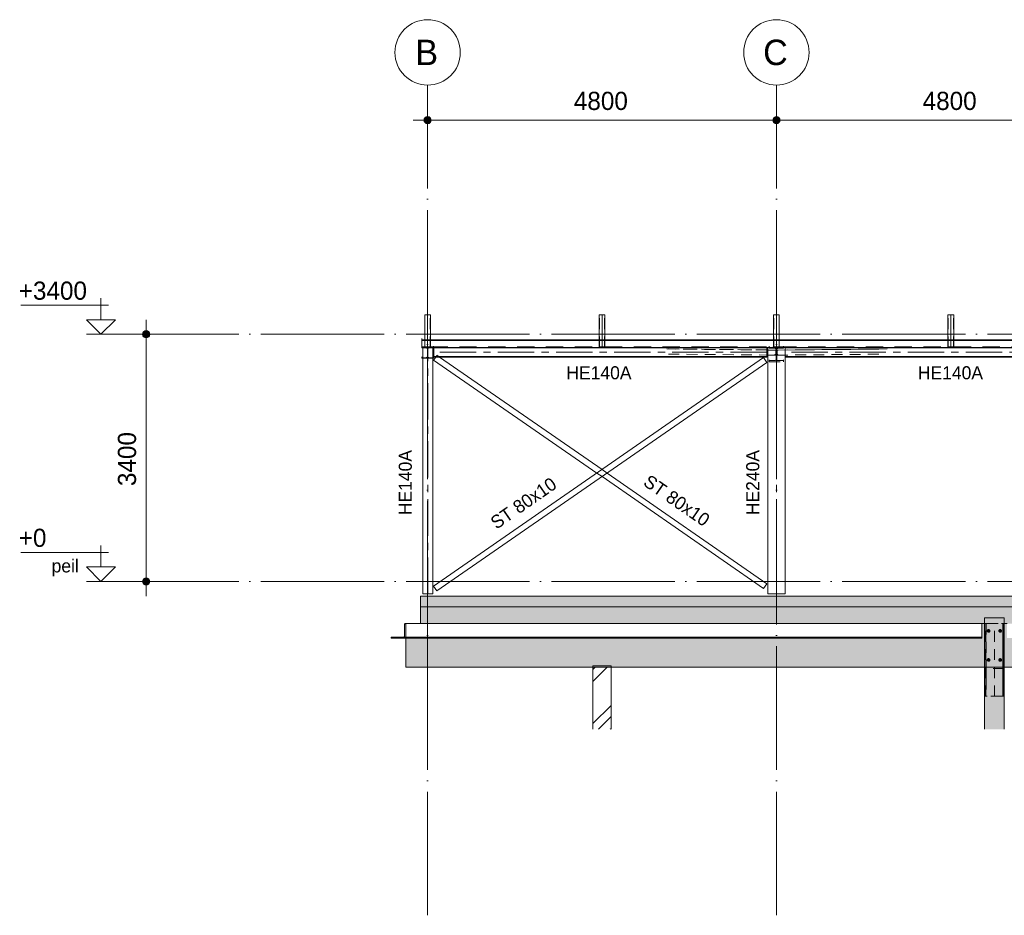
# Model space of a CAD drawing. Header units: millimetres. Extents: x -1359 to 538036, y -4592 to 9900.
# Tile 32 of 43: x 401458 to 415008, y -4592 to 7728. Entities that reach past the tile are written whole.
import ezdxf

# ---------------------------------------------------------------- set-up
doc = ezdxf.new("R2010")
doc.units = ezdxf.units.MM
for name, pattern in [('Overhead', [396.875, 238.125, -158.75]), ('WSP_hartlijn', [800, 500, -100, 100, -100]), ('WSP_hhidden', [250, 150, -100]), ('WSP_stramienlijn', [2000, 1700, -150, 0, -150])]:
    doc.linetypes.add(name, pattern=pattern)
for name, color, linetype, lineweight in [('00_algemeen - 0_18mm', 1, 'Continuous', 13), ('00_algemeen - hartlijn', 7, 'WSP_hartlijn', 13), ('00_algemeen - hhidden - 0_13mm', 7, 'WSP_hhidden', 13), ('00_algemeen - overhead', 7, 'Overhead', 13), ('00_maatvoering', 8, 'Continuous', 13), ('00_maatvoering-100', 8, 'Continuous', 13), ('07_stramien', 4, 'Continuous', 13), ('07_stramien - levels', 7, 'Continuous', 13), ('16_funderingsconstructies', 2, 'Continuous', 18), ('17_paalfunderingen - beton', 2, 'Continuous', 18), ('17_paalfunderingen - prefab', 2, 'Continuous', 18), ('23_vloeren', 2, 'Continuous', 18), ('28_hoofddraagconstructies - kolommen en liggers', 1, 'Continuous', 13), ('28_hoofddraagconstructies - kolommen en liggers - staal', 1, 'Continuous', 13), ('28_hoofddraagconstructies - tags', 7, 'Continuous', 18)]:
    doc.layers.add(name, color=color, linetype=linetype, lineweight=lineweight)
doc.layers.add('16_funderingsconstructies - voeten en balken', color=2, linetype='Continuous')
doc.styles.add('Revittext', font='txt', dxfattribs={"height": 250})
doc.styles.add('Revittext_1', font='txt', dxfattribs={"height": 180})
doc.styles.add('Revittext_2', font='txt', dxfattribs={"height": 350})
doc.dimstyles.new('WSP_25_-_transparant', dxfattribs={"dimscale": 304.8, "dimtxt": 252.223969, "dimasz": 1.312336, "dimexe": 0.656168, "dimexo": 0.0625, "dimgap": 0.213255, "dimtad": 1, "dimdec": 0, "dimzin": 0, "dimdsep": 46, "dimtxsty": 'Revittext', "dimblk1": 'DOTSMALL', "dimblk2": 'DOTSMALL', "dimsah": 1, "dimcen": 0.09, "dimdle": 0.656168, "dimazin": 0, "dimtfac": 1, "dimtdec": 4, "dimtix": 1, "dimtmove": 0, "dimatfit": 3, "dimfxl": 0.656168, "dimfxlon": 1, "dimtvp": 1, "dimtolj": 1, "dimtzin": 0, "dimarcsym": 2})

# ---------------------------------------------------------------- blocks, each defined once
blk = doc.blocks.new('28_WSP_SC_staal - HE v21-0 - HE240A - S235-1328598-as 7_')
at = {"layer": '00_algemeen - hartlijn'}
blk.add_line((14600, -170), (14600, 3220), dxfattribs=at)
blk = doc.blocks.new('28_WSP_SF_staal - HE v21-0 - HE140A-1335189-as 7_')
at = {"layer": '00_algemeen - hartlijn'}
blk.add_line((19307, 3154), (14720, 3154), dxfattribs=at)
at = {"layer": '28_hoofddraagconstructies - kolommen en liggers - staal'}
for p, q in [((19307, 3220), (14720, 3220)), ((19307, 3212), (14720, 3212)), ((19307, 3220), (19307, 3212)), ((19307, 3212), (19307, 3200)), ((19307, 3200), (19307, 3108)), ((19307, 3096), (14720, 3096)), ((19307, 3087), (14720, 3087)), ((19307, 3108), (19307, 3096)), ((19307, 3096), (19307, 3087))]:
    blk.add_line(p, q, dxfattribs=at)
blk = doc.blocks.new('28_WSP_SF_staal - HE v21-0 - HE140A-1329081-as 7_')
at = {"layer": '00_algemeen - hartlijn'}
blk.add_line((14467, 3154), (9885, 3154), dxfattribs=at)
at = {"layer": '28_hoofddraagconstructies - kolommen en liggers - staal'}
for p, q in [((9885, 3212), (9885, 3220)), ((14467, 3220), (9885, 3220)), ((9885, 3200), (9885, 3212)), ((14467, 3212), (9885, 3212)), ((9885, 3108), (9885, 3200)), ((14467, 3220), (14467, 3212)), ((14467, 3212), (14467, 3200)), ((14467, 3200), (14467, 3108)), ((9885, 3096), (9885, 3108)), ((9885, 3087), (9885, 3096)), ((14467, 3096), (9885, 3096)), ((14467, 3087), (9885, 3087)), ((14467, 3108), (14467, 3096)), ((14467, 3096), (14467, 3087))]:
    blk.add_line(p, q, dxfattribs=at)
blk = doc.blocks.new('28_WSP_SC_staal - HE v21-0 - HE140A - S235-1323463-as 7_')
at = {"layer": '00_algemeen - hartlijn'}
blk.add_line((26600, -170), (26600, 3220), dxfattribs=at)
at = {"layer": '28_hoofddraagconstructies - kolommen en liggers - staal'}
for p, q in [((26530, 3220), (26670, 3220)), ((26530, -170), (26530, 3220)), ((26670, 3220), (26670, -170)), ((26670, -170), (26530, -170))]:
    blk.add_line(p, q, dxfattribs=at)
blk = doc.blocks.new('28_WSP_SF_staal - STRIP v18-0 - RECT 80x10-1328602-as 7_')
at = {"layer": '28_hoofddraagconstructies - kolommen en liggers - staal'}
for p, q in [((14424, 3079), (9883, -64)), ((14470, 3013), (9929, -130)), ((14424, 3079), (14470, 3013)), ((9929, -130), (9883, -64))]:
    blk.add_line(p, q, dxfattribs=at)
blk = doc.blocks.new('28_WSP_SC_staal - RHS v18-0 - SHSC 80x80x4 - S275-V108-as 7_')
at = {"layer": '00_algemeen - hartlijn'}
blk.add_line((9800, 3220), (9800, 3670), dxfattribs=at)
at = {"layer": '00_algemeen - hhidden - 0_13mm'}
for p, q in [((9764, 3220), (9764, 3670)), ((9836, 3220), (9836, 3670))]:
    blk.add_line(p, q, dxfattribs=at)
at = {"layer": '28_hoofddraagconstructies - kolommen en liggers - staal'}
for p, q in [((9760, 3670), (9760, 3220)), ((9760, 3670), (9768, 3670)), ((9768, 3670), (9832, 3670)), ((9832, 3670), (9840, 3670)), ((9840, 3220), (9840, 3670))]:
    blk.add_line(p, q, dxfattribs=at)
blk = doc.blocks.new('17_WSP_FD_beton - fundatiepaal v21-1 - ø273_285 _stalen buis_ met kopmoment-1364903-as 7_')
at = {"layer": '16_funderingsconstructies', "linetype": 'WSP_hhidden', "lineweight": 13}
blk.add_hatch(color=256, dxfattribs=at).paths.add_polyline_path([(17593, -2034), (17736, -2034), (17736, -500), (17463, -500), (17464, -2034), (17565, -2034)])
at = {"layer": '17_paalfunderingen - beton'}
for p, q in [((17463, -500), (17463, -2034)), ((17736, -500), (17463, -500)), ((17736, -2034), (17736, -500))]:
    blk.add_line(p, q, dxfattribs=at)
blk = doc.blocks.new('28_WSP_SF_staal - HFL v21-0 - Lequ 200x200x16 - S235-1357833-as 7_')
at = {"layer": '00_algemeen - hhidden - 0_13mm'}
blk.add_line((17425, -764), (9300, -764), dxfattribs=at)
blk = doc.blocks.new('17_WSP_FD_prefab - fundatiepaal v18-0 - 250x250-V107-as 7_')
at = {"layer": '16_funderingsconstructies', "lineweight": 13}
h = blk.add_hatch(dxfattribs=at)
h.set_pattern_fill('FP_1', color=50, style=0, pattern_type=2)
h.set_pattern_definition([(45, (9142.7, 0), (-449.01, 449.01), []), (45, (9301.45, 0), (0, 898.03), []), (45, (8983.95, 0), (0, 898.03), [])])
h.paths.add_polyline_path([(12325, -2034), (12325, -1180), (12075, -1180), (12075, -2034)])
at = {"layer": '16_funderingsconstructies', "color": 135, "lineweight": 13}
for p, q in [((12075, -1180), (12075, -1160)), ((12325, -1160), (12075, -1160)), ((12325, -1160), (12325, -1180))]:
    blk.add_line(p, q, dxfattribs=at)
at = {"layer": '17_paalfunderingen - prefab', "color": 55}
for p, q in [((12075, -2034), (12075, -1180)), ((12325, -1180), (12325, -2034))]:
    blk.add_line(p, q, dxfattribs=at)
blk = doc.blocks.new('28_WSP_SF_staal - STRIP v18-0 - RECT 80x10-1328601-as 7_')
at = {"layer": '28_hoofddraagconstructies - kolommen en liggers', "linetype": 'WSP_hhidden'}
for p, q in [((9912, 3087), (9920, 3099)), ((9929, 3111), (9929, 3111)), ((9929, 3111), (9964, 3087)), ((9964, 3087), (9947, 3098)), ((12200, 1442), (12130, 1491)), ((12200, 1540), (12270, 1491)), ((12270, 1491), (12200, 1540)), ((14424, -97), (14424, -97)), ((14470, -31), (14469, -31))]:
    blk.add_line(p, q, dxfattribs=at)
at = {"layer": '28_hoofddraagconstructies - kolommen en liggers - staal'}
for p, q in [((9883, 3046), (9912, 3087)), ((12130, 1491), (9883, 3046)), ((9920, 3099), (9929, 3111)), ((9947, 3098), (9929, 3111)), ((9964, 3087), (12200, 1540)), ((12200, 1540), (9964, 3087)), ((12270, 1491), (14470, -31)), ((14469, -31), (12270, 1491)), ((14424, -97), (12200, 1442)), ((14469, -31), (14424, -97)), ((14424, -97), (14470, -31)), ((14424, -97), (14424, -97)), ((14470, -31), (14469, -31))]:
    blk.add_line(p, q, dxfattribs=at)
blk = doc.blocks.new('28_WSP_SF_staal - HFL v21-0 - Lequ 70x70x7-1325707-as 7_')
at = {"layer": '28_hoofddraagconstructies - kolommen en liggers', "linetype": 'WSP_hhidden'}
for p, q in [((14467, 3185), (13092, 3198)), ((13110, 3198), (14467, 3185)), ((13113, 3128), (14467, 3115)), ((14592, 3183), (14480, 3184)), ((14480, 3184), (14591, 3183)), ((14591, 3183), (14591, 3183)), ((14591, 3183), (14591, 3113)), ((14594, 3129), (14594, 3179)), ((14620, 3122), (14596, 3122)), ((14620, 3122), (14598, 3121)), ((14622, 3115), (14622, 3117)), ((14480, 3114), (14591, 3113)), ((14591, 3113), (14622, 3115))]:
    blk.add_line(p, q, dxfattribs=at)
for centre, major_axis, start_param, end_param in [((14592, 3179), (0.04, 4.5), 4.73471, 6.283185), ((14598, 3130), (0.09, 9), 1.593117, 3.163914), ((14620, 3117), (0.04, 4.5), 4.73471, 6.283185)]:
    blk.add_ellipse(centre, major_axis=major_axis, ratio=0.447053, start_param=start_param, end_param=end_param, dxfattribs=at)
at = {"layer": '28_hoofddraagconstructies - kolommen en liggers - staal'}
for p, q in [((14480, 3184), (14467, 3185)), ((14467, 3185), (14480, 3184)), ((14467, 3115), (14480, 3114))]:
    blk.add_line(p, q, dxfattribs=at)
blk = doc.blocks.new('28_WSP_SF_staal - HFL v21-0 - Lequ 70x70x7-V110-as 7_')
at = {"layer": '28_hoofddraagconstructies - kolommen en liggers', "linetype": 'WSP_hhidden'}
for p, q in [((14578, 3117), (14578, 3115)), ((14598, 3122), (14580, 3122)), ((14602, 3121), (14580, 3122)), ((14604, 3122), (14602, 3122)), ((14606, 3179), (14606, 3129)), ((16126, 3198), (14608, 3183)), ((14609, 3183), (14608, 3183)), ((14609, 3183), (16107, 3198)), ((14609, 3113), (14609, 3183)), ((14609, 3113), (16104, 3128)), ((14578, 3115), (14609, 3113))]:
    blk.add_line(p, q, dxfattribs=at)
for centre, major_axis, start_param, end_param in [((14580, 3117), (-0.04, 4.5), 0, 1.548526), ((14602, 3130), (-0.09, 9), 3.119323, 4.690119), ((14608, 3179), (-0.04, 4.5), 0, 1.548526)]:
    blk.add_ellipse(centre, major_axis=major_axis, ratio=0.442926, start_param=start_param, end_param=end_param, dxfattribs=at)
blk = doc.blocks.new('WSP_fr - lepelconstructie - WSP_fr - lepelconstructie-1357203-as 7_')
at = {"layer": '28_hoofddraagconstructies - kolommen en liggers', "linetype": 'WSP_hhidden'}
for p, q in [((17470, -580), (17474, -580)), ((17470, -1580), (17470, -580)), ((17474, -580), (17481, -580)), ((17481, -580), (17486, -580)), ((17481, -580), (17481, -1580)), ((17484, -1580), (17484, -580)), ((17486, -580), (17500, -580)), ((17486, -580), (17486, -1580)), ((17500, -580), (17700, -580)), ((17600, -1580), (17600, -580)), ((17700, -580), (17714, -580)), ((17714, -580), (17719, -580)), ((17714, -580), (17714, -1580)), ((17716, -1580), (17716, -580)), ((17719, -580), (17726, -580)), ((17719, -1580), (17719, -580)), ((17726, -580), (17730, -580)), ((17730, -580), (17730, -1580)), ((17465, -1180), (17735, -1180)), ((17465, -1195), (17465, -1180)), ((17735, -1195), (17465, -1195)), ((17470, -1195), (17485, -1195)), ((17485, -1195), (17485, -1485)), ((17485, -1485), (17485, -1195)), ((17715, -1195), (17715, -1485)), ((17715, -1485), (17715, -1195)), ((17715, -1195), (17730, -1195)), ((17735, -1195), (17735, -1180)), ((17470, -1485), (17485, -1485)), ((17715, -1485), (17730, -1485)), ((17474, -1580), (17470, -1580)), ((17481, -1580), (17474, -1580)), ((17486, -1580), (17481, -1580)), ((17500, -1580), (17486, -1580)), ((17700, -1580), (17500, -1580)), ((17714, -1580), (17700, -1580)), ((17719, -1580), (17714, -1580)), ((17726, -1580), (17719, -1580)), ((17730, -1580), (17726, -1580))]:
    blk.add_line(p, q, dxfattribs=at)
for centre, start, end in [((17520, -680), 360, 180), ((17680, -680), 360, 180), ((17520, -680), 180, 0), ((17680, -680), 180, 0), ((17520, -1080), 360, 180), ((17520, -1080), 180, 0), ((17680, -1080), 360, 180), ((17680, -1080), 180, 0)]:
    blk.add_arc(centre, 8.5, start, end, dxfattribs=at)
blk = doc.blocks.new('28_WSP_SF_booranker - booranker-1357374-as 7_')
at = {"layer": '28_hoofddraagconstructies - kolommen en liggers', "linetype": 'WSP_hhidden'}
for radius, start, end in [(18.5, 90, 270), (15, 150, 180), (15, 90, 150), (10.5, 90, 270), (10, 90, 270), (10, 90, 270), (8, 90, 270), (2.5, 90, 270), (18.5, 270, 90), (15, 30, 90), (10.5, 270, 90), (10, 270, 90), (10, 270, 90), (8, 270, 90), (2.5, 270, 90), (15, 0, 30), (15, 180, 210), (15, 210, 270), (15, 270, 330), (15, 330, 360)]:
    blk.add_arc((17520, -680), radius, start, end, dxfattribs=at)
for points in [[(17503, -680), (17503, -679), (17505, -676), (17506, -674), (17507, -673)], [(17507, -673), (17508, -671), (17509, -669), (17511, -666), (17511, -665)], [(17511, -665), (17513, -665), (17516, -665), (17519, -665), (17520, -665)], [(17520, -665), (17521, -665), (17524, -665), (17527, -665), (17529, -665)], [(17529, -665), (17529, -666), (17531, -669), (17532, -671), (17533, -673)], [(17533, -673), (17534, -674), (17535, -676), (17537, -679), (17537, -680)], [(17507, -688), (17506, -686), (17505, -684), (17503, -681), (17503, -680)], [(17511, -695), (17511, -694), (17509, -691), (17508, -689), (17507, -688)], [(17520, -695), (17519, -695), (17516, -695), (17513, -695), (17511, -695)], [(17529, -695), (17527, -695), (17524, -695), (17521, -695), (17520, -695)], [(17533, -688), (17532, -689), (17531, -691), (17529, -694), (17529, -695)], [(17537, -680), (17537, -681), (17535, -684), (17534, -686), (17533, -688)]]:
    blk.add_open_spline(points, degree=3, dxfattribs=at)
blk = doc.blocks.new('Level - Level _ description-214686-as 7_')
at = {"layer": '07_stramien - levels'}
for p, q in [((5304, 200), (5304, 496)), ((4203, 400), (5407, 400)), ((5105, 200), (5304, 0)), ((5105, 200), (5503, 200)), ((5503, 200), (5304, 0)), ((5503, 0), (5105, 0))]:
    blk.add_line(p, q, dxfattribs=at)
blk = doc.blocks.new('Level - Level-3995-as 7_')
at = {"layer": '07_stramien - levels'}
for p, q in [((4203, 3800), (5407, 3800)), ((5304, 3600), (5304, 3896)), ((5105, 3600), (5304, 3400)), ((5105, 3600), (5503, 3600)), ((5503, 3600), (5304, 3400)), ((5503, 3400), (5105, 3400))]:
    blk.add_line(p, q, dxfattribs=at)
blk = doc.blocks.new('Grid - Stramienbol 9_0mm-3500-as 7_')
at = {"layer": '07_stramien'}
blk.add_circle((9800, 7278), 450, dxfattribs=at)
blk = doc.blocks.new('DIMBLOCK84-as 7_')
at = {"layer": '00_maatvoering-100'}
h = blk.add_hatch(color=256, dxfattribs=at)
edge = h.paths.add_edge_path()
edge.add_arc((407072, 6347), 50, 0, 360)
h = blk.add_hatch(color=256, dxfattribs=at)
edge = h.paths.add_edge_path()
edge.add_arc((411872, 6347), 50, 0, 360)
for p, q in [((407072, 6547), (407072, 6147)), ((407072, 6347), (407072, 6547)), ((411872, 6547), (411872, 6147)), ((411872, 6347), (411872, 6547)), ((406872, 6347), (411872, 6347))]:
    blk.add_line(p, q, dxfattribs=at)
for centre in [(407072, 6347), (411872, 6347)]:
    blk.add_circle(centre, 50, dxfattribs=at)
at = {"layer": '00_maatvoering-100', "color": 0, "insert": (409084, 6736), "char_height": 250, "width": 931.29, "attachment_point": 1, "line_spacing_factor": 0.931288, "style": 'Revittext'}
blk.add_mtext('4800', dxfattribs=at)
blk = doc.blocks.new('_DotSmall')
at = {"color": 0, "linetype": 'ByBlock', "const_width": 0.5}
blk.add_lwpolyline([(-0.0625, 0, 1), (0.0625, 0, 1)], format="xyb", close=True, dxfattribs=at)
blk = doc.blocks.new('DIMBLOCK85-as 7_')
at = {"layer": '00_maatvoering-100'}
h = blk.add_hatch(color=256, dxfattribs=at)
edge = h.paths.add_edge_path()
edge.add_arc((411872, 6347), 50, 0, 360)
h = blk.add_hatch(color=256, dxfattribs=at)
edge = h.paths.add_edge_path()
edge.add_arc((416672, 6347), 50, 0, 360)
for p, q in [((411872, 6547), (411872, 6147)), ((411872, 6347), (411872, 6547)), ((416672, 6547), (416672, 6147)), ((416672, 6347), (416672, 6547)), ((411872, 6347), (416672, 6347))]:
    blk.add_line(p, q, dxfattribs=at)
for centre in [(411872, 6347), (416672, 6347)]:
    blk.add_circle(centre, 50, dxfattribs=at)
at = {"layer": '00_maatvoering-100', "color": 0, "insert": (413884, 6736), "char_height": 250, "width": 931.29, "attachment_point": 1, "line_spacing_factor": 0.931288, "style": 'Revittext'}
blk.add_mtext('4800', dxfattribs=at)
blk = doc.blocks.new('DIMBLOCK88-as 7_')
at = {"layer": '00_maatvoering-100'}
h = blk.add_hatch(color=256, dxfattribs=at)
edge = h.paths.add_edge_path()
edge.add_arc((403198, 3400), 50, 0, 360)
h = blk.add_hatch(color=256, dxfattribs=at)
edge = h.paths.add_edge_path()
edge.add_arc((403198, 0), 50, 0, 360)
for p, q in [((403198, 3600), (403198, -200)), ((403398, 3400), (402998, 3400)), ((403198, 3400), (403398, 3400)), ((403398, 0), (402998, 0)), ((403198, 0), (403398, 0))]:
    blk.add_line(p, q, dxfattribs=at)
for centre in [(403198, 3400), (403198, 0)]:
    blk.add_circle(centre, 50, dxfattribs=at)
at = {"layer": '00_maatvoering-100', "color": 0, "insert": (402809, 1312), "char_height": 250, "width": 931.29, "attachment_point": 1, "rotation": 90, "line_spacing_factor": 0.931288, "style": 'Revittext'}
blk.add_mtext('3400', dxfattribs=at)

msp = doc.modelspace()

# ---------------------------------------------------------------- hatches: boundary and pattern name
at = {"layer": '16_funderingsconstructies - voeten en balken'}
msp.add_hatch(color=90, dxfattribs=at).paths.add_polyline_path([(425107, -580), (426271.7, -580), (426271.7, -350), (406971.7, -350), (406971.7, -580), (414735.2, -580), (414735.2, -500), (415008.2, -500), (415008.2, -580), (422282.1, -580)])
h = msp.add_hatch(color=90, dxfattribs=at)
h.paths.add_polyline_path([(406771.7, -1180), (414735.2, -1180), (414734.4, -580), (414696.7, -580), (414696.7, -780), (406771.7, -780)])
h.paths.add_polyline_path([(426271.7, -1180), (426271.7, -780), (415046.7, -780), (415046.7, -580), (415008.2, -580), (415008.2, -1180), (425107, -1180)])
at = {"layer": '23_vloeren'}
msp.add_hatch(color=90, dxfattribs=at).paths.add_polyline_path([(426271.7, -350), (426371.7, -350), (426371.7, -200), (406971.7, -200), (406971.7, -350), (425107, -350)])

# ---------------------------------------------------------------- linework, layer by layer
at = {"layer": '00_algemeen - 0_18mm'}
for p, q in [((406991.7, 3315.3), (407032, 3315.3)), ((407111.3, 3315.3), (409432, 3315.3)), ((409511.3, 3315.3), (411832, 3315.3)), ((411911.3, 3315.3), (414232, 3315.3)), ((414311.3, 3315.3), (416632, 3315.3))]:
    msp.add_line(p, q, dxfattribs=at)
at = {"layer": '00_algemeen - overhead'}
for p, q in [((406991.7, 3228.9), (407031.7, 3228.9)), ((407111.7, 3228.9), (409431.7, 3228.9)), ((409511.7, 3228.9), (411831.7, 3228.9)), ((411911.7, 3228.9), (414231.7, 3228.9)), ((414311.7, 3228.9), (416631.7, 3228.9))]:
    msp.add_line(p, q, dxfattribs=at)
at = {"layer": '07_stramien', "linetype": 'WSP_stramienlijn'}
for p, q in [((407071.7, -4592.4), (407071.7, 6828)), ((411871.7, -4592.4), (411871.7, 6828))]:
    msp.add_line(p, q, dxfattribs=at)
at = {"layer": '07_stramien - levels', "linetype": 'WSP_stramienlijn'}
for p, q in [((402774.6, 3400), (430490.7, 3400)), ((402774.6, 0), (430490.7, 0))]:
    msp.add_line(p, q, dxfattribs=at)
at = {"layer": '16_funderingsconstructies - voeten en balken', "color": 55, "lineweight": 18}
for p, q in [((406971.7, -350), (426271.7, -350)), ((406971.7, -580), (406971.7, -350)), ((414734.4, -580), (414696.7, -580)), ((415046.7, -580), (415008.2, -580)), ((406771.7, -780), (406771.7, -1180)), ((414735.2, -1180), (406771.7, -1180)), ((426271.7, -1180), (415008.2, -1180))]:
    msp.add_line(p, q, dxfattribs=at)
at = {"layer": '23_vloeren'}
for p, q in [((406991.7, 3341.1), (406991.7, 3218.1)), ((406991.7, 3326.1), (407032, 3326.1)), ((407111.2, 3326.1), (409432, 3326.1)), ((409511.2, 3326.1), (411832, 3326.1)), ((411911.2, 3326.1), (414232, 3326.1)), ((414311.2, 3326.1), (416632, 3326.1)), ((407004.5, 3218.1), (406991.7, 3218.1)), ((407157.2, 3218.1), (407144.5, 3218.1)), ((411751.7, 3218.1), (411739, 3218.1))]:
    msp.add_line(p, q, dxfattribs=at)
at = {"layer": '23_vloeren', "linetype": 'WSP_hhidden', "lineweight": 13}
for p, q in [((407032, 3326.1), (407111.2, 3326.1)), ((407032, 3315.3), (407111.2, 3315.3)), ((409432, 3326.1), (409511.2, 3326.1)), ((409432, 3315.3), (409511.2, 3315.3)), ((411832, 3326.1), (411911.2, 3326.1)), ((411832, 3315.3), (411911.2, 3315.3)), ((414232, 3326.1), (414311.2, 3326.1)), ((414232, 3315.3), (414311.2, 3315.3)), ((407144.4, 3218.1), (407004.5, 3218.1)), ((407031.8, 3228.9), (407111.7, 3228.9)), ((411739, 3218.1), (407157.2, 3218.1)), ((409431.8, 3228.9), (409511.7, 3228.9)), ((416579, 3218.1), (411751.8, 3218.1)), ((411831.8, 3228.9), (411911.7, 3228.9)), ((414231.8, 3228.9), (414311.7, 3228.9))]:
    msp.add_line(p, q, dxfattribs=at)
at = {"layer": '23_vloeren', "color": 55}
for p, q in [((406971.7, -200), (426371.7, -200)), ((406971.7, -200), (406971.7, -350)), ((426371.7, -350), (406971.7, -350))]:
    msp.add_line(p, q, dxfattribs=at)
at = {"layer": '28_hoofddraagconstructies - kolommen en liggers', "linetype": 'WSP_hhidden'}
for p, q in [((407151.7, 3221.7), (406991.7, 3221.7)), ((407004.5, 3212.7), (407053.7, 3212.7)), ((407068.7, 3197.7), (407068.7, 3093.7)), ((407074.7, 3093.7), (407074.7, 3197.7)), ((407089.7, 3212.7), (407144.4, 3212.7)), ((407151.7, 3235.1), (407151.7, 3221.7)), ((407151.7, 3218.2), (407151.7, 3221.7)), ((411771.7, 3222.7), (411771.7, 3235.1)), ((411771.7, 3222.7), (411771.7, 3207.7)), ((411971.7, 3222.7), (411771.7, 3222.7)), ((411771.7, 3207.7), (411849.2, 3207.7)), ((411867.2, 3189.7), (411867.2, 3055.7)), ((411876.2, 3123.4), (411876.2, 3189.7)), ((411876.2, 3055.7), (411876.2, 3123.1)), ((411894.2, 3207.7), (411971.7, 3207.7)), ((411971.7, 3235.1), (411971.7, 3222.7)), ((411971.7, 3207.7), (411971.7, 3222.7)), ((407053.7, 3078.7), (407004.5, 3078.7)), ((407004.5, 3069.7), (407144.4, 3069.7)), ((407144.4, 3078.7), (407089.7, 3078.7)), ((411771.7, 3050.1), (411771.7, 3037.7)), ((411849.2, 3037.7), (411771.7, 3037.7)), ((411771.7, 3037.7), (411771.7, 3022.7)), ((411771.7, 3022.7), (411971.7, 3022.7)), ((411971.7, 3037.7), (411894.2, 3037.7)), ((411971.7, 3050.1), (411971.7, 3037.7)), ((411971.7, 3022.7), (411971.7, 3037.7)), ((406771.7, -580), (406771.7, -780))]:
    msp.add_line(p, q, dxfattribs=at)
at = {"layer": '28_hoofddraagconstructies - kolommen en liggers', "color": 135}
for p, q in [((407071.7, -350), (407071.7, -1180)), ((406771.7, -580), (406771.7, -780)), ((414741.7, -580), (414734.5, -580)), ((415008.1, -580), (415001.8, -580)), ((415008.2, -1180), (414735.3, -1180))]:
    msp.add_line(p, q, dxfattribs=at)
at = {"layer": '28_hoofddraagconstructies - kolommen en liggers', "linetype": 'WSP_hhidden'}
for centre, major_axis, start_param, end_param in [((407053.7, 3197.7), (15, 0), 0, 1.5707963), ((407089.7, 3197.7), (15, 0), 1.5707963, 3.1415927), ((411849.2, 3189.7), (18, 0), 0, 1.5707963), ((411894.2, 3189.7), (18, 0), 1.5707963, 3.1415927), ((407053.7, 3093.7), (15, 0), 4.712389, 6.2831853), ((407089.7, 3093.7), (15, 0), 3.1415927, 4.712389), ((411849.2, 3055.7), (18, 0), 4.712389, 6.2831853), ((411894.2, 3055.7), (18, 0), 3.1415927, 4.712389)]:
    msp.add_ellipse(centre, major_axis=major_axis, ratio=0.9998007, start_param=start_param, end_param=end_param, dxfattribs=at)
at = {"layer": '28_hoofddraagconstructies - kolommen en liggers - staal'}
for p, q in [((406991.7, 3218.1), (406991.7, 3212.7)), ((406991.7, 3212.7), (407004.5, 3212.7)), ((407144.5, 3212.7), (407151.7, 3212.7)), ((407151.7, 3212.7), (407151.7, 3218.1)), ((411751.7, 3220.1), (411991.7, 3220.1)), ((411751.7, -170), (411751.7, 3220.1)), ((411991.7, 3220.1), (411991.7, -170)), ((406991.7, 3092.1), (406991.7, 3078.7)), ((407004.5, 3078.7), (406991.7, 3078.7)), ((406991.7, 3078.7), (406991.7, 3069.7)), ((406991.7, 3069.7), (407004.5, 3069.7)), ((407151.7, 3078.7), (407144.5, 3078.7)), ((407144.5, 3069.7), (407151.7, 3069.7)), ((407151.7, 3092.1), (407151.7, 3078.7)), ((407151.7, 3069.7), (407151.7, 3078.7)), ((411991.7, -170), (411751.7, -170)), ((406755.7, -746), (406755.7, -589)), ((406755.7, -589), (406755.7, -746)), ((414696.7, -580), (406764.7, -580)), ((414696.7, -580), (414696.7, -589)), ((414696.7, -589), (414696.7, -746)), ((406571.7, -780), (406571.7, -773)), ((406571.7, -773), (406571.7, -780)), ((414696.7, -780), (406571.7, -780)), ((414696.7, -764), (406580.7, -764)), ((414696.7, -746), (414696.7, -764)), ((414696.7, -764), (414696.7, -773)), ((414696.7, -773), (414696.7, -780))]:
    msp.add_line(p, q, dxfattribs=at)
at = {"layer": '28_hoofddraagconstructies - kolommen en liggers - staal', "flags": 128}
for points in [[(406755.7, -589), (406758.3, -582.6), (406764.7, -580)], [(406764.7, -580), (406758.3, -582.6), (406755.7, -589)], [(406571.7, -773), (406574.3, -766.6), (406580.6, -764)], [(406580.6, -764), (406574.3, -766.6), (406571.7, -773)], [(406737.9, -764), (406746.7, -761.6), (406753.3, -755), (406755.7, -746)], [(406755.7, -746), (406753.3, -755), (406746.7, -761.6), (406737.9, -764)]]:
    msp.add_lwpolyline(points, dxfattribs=at)

# ---------------------------------------------------------------- block references
at = {"layer": '00_algemeen - hartlijn'}
msp.add_blockref('28_WSP_SC_staal - HE v21-0 - HE240A - S235-1328598-as 7_', (397271.7, 0), dxfattribs=at)
at = {"layer": '00_algemeen - hhidden - 0_13mm'}
msp.add_blockref('28_WSP_SF_staal - HFL v21-0 - Lequ 200x200x16 - S235-1357833-as 7_', (397271.7, 0), dxfattribs=at)
at = {"layer": '07_stramien'}
for p in [(397271.7, 0), (402071.7, 0)]:
    msp.add_blockref('Grid - Stramienbol 9_0mm-3500-as 7_', p, dxfattribs=at)
at = {"layer": '07_stramien - levels'}
for name in ['Level - Level-3995-as 7_', 'Level - Level _ description-214686-as 7_']:
    msp.add_blockref(name, (397271.7, 0), dxfattribs=at)
at = {"layer": '16_funderingsconstructies'}
msp.add_blockref('17_WSP_FD_beton - fundatiepaal v21-1 - ø273_285 _stalen buis_ met kopmoment-1364903-as 7_', (397271.7, 0), dxfattribs=at)
at = {"layer": '16_funderingsconstructies', "color": 135, "lineweight": 13}
msp.add_blockref('17_WSP_FD_prefab - fundatiepaal v18-0 - 250x250-V107-as 7_', (397271.7, 0), dxfattribs=at)
at = {"layer": '28_hoofddraagconstructies - kolommen en liggers'}
for name, p in [('28_WSP_SC_staal - RHS v18-0 - SHSC 80x80x4 - S275-V108-as 7_', (397271.7, 0)), ('28_WSP_SC_staal - RHS v18-0 - SHSC 80x80x4 - S275-V108-as 7_', (399671.7, 0)), ('28_WSP_SC_staal - RHS v18-0 - SHSC 80x80x4 - S275-V108-as 7_', (402071.7, 0)), ('28_WSP_SC_staal - RHS v18-0 - SHSC 80x80x4 - S275-V108-as 7_', (404471.7, 0)), ('28_WSP_SC_staal - HE v21-0 - HE140A - S235-1323463-as 7_', (380474.5, 0)), ('28_WSP_SF_staal - HE v21-0 - HE140A-1329081-as 7_', (397271.7, 0)), ('28_WSP_SF_staal - HE v21-0 - HE140A-1335189-as 7_', (397271.7, 0)), ('28_WSP_SF_staal - STRIP v18-0 - RECT 80x10-1328602-as 7_', (397271.7, 0))]:
    msp.add_blockref(name, p, dxfattribs=at)
at = {"layer": '28_hoofddraagconstructies - kolommen en liggers', "linetype": 'WSP_hhidden'}
for name, p in [('28_WSP_SF_staal - HFL v21-0 - Lequ 70x70x7-1325707-as 7_', (397271.7, 0)), ('28_WSP_SF_staal - HFL v21-0 - Lequ 70x70x7-V110-as 7_', (397271.7, 0)), ('28_WSP_SF_staal - STRIP v18-0 - RECT 80x10-1328601-as 7_', (397271.7, 0)), ('WSP_fr - lepelconstructie - WSP_fr - lepelconstructie-1357203-as 7_', (397271.7, 0)), ('28_WSP_SF_booranker - booranker-1357374-as 7_', (397271.7, 0)), ('28_WSP_SF_booranker - booranker-1357374-as 7_', (397431.7, 0)), ('28_WSP_SF_booranker - booranker-1357374-as 7_', (397271.7, -400)), ('28_WSP_SF_booranker - booranker-1357374-as 7_', (397431.7, -400))]:
    msp.add_blockref(name, p, dxfattribs=at)

# ---------------------------------------------------------------- texts
at = {"layer": '07_stramien', "char_height": 350, "attachment_point": 1, "style": 'Revittext_2'}
for s, insert, width in [('B', (406903.1, 7453.6), 400.844), ('C', (411689.6, 7453.6), 432.911)]:
    msp.add_mtext(s, dxfattribs=dict(at, insert=insert, width=width))
at = {"layer": '07_stramien - levels', "attachment_point": 1}
for s, insert, char_height, width, style in [('+3400', (401444.8, 4125.7), 250, 1178.481, 'Revittext'), ('+0', (401444.8, 725.7), 250, 481.012, 'Revittext'), ('peil', (401897.1, 304.4), 180, 440.928, 'Revittext_1')]:
    msp.add_mtext(s, dxfattribs=dict(at, insert=insert, char_height=char_height, width=width, style=style))
at = {"layer": '28_hoofddraagconstructies - tags', "lineweight": 13, "char_height": 180, "width": 1122.362, "attachment_point": 1, "style": 'Revittext_1'}
for insert in [(408981.4, 2961.1), (413818.6, 2961.1)]:
    msp.add_mtext('HE140A', dxfattribs=dict(at, insert=insert))
at = {"layer": '28_hoofddraagconstructies - tags', "lineweight": 13, "insert": (406674.3, 911.8), "char_height": 180, "width": 1122.362, "attachment_point": 1, "rotation": 90, "style": 'Revittext_1', "bg_fill": 3, "box_fill_scale": 1.25, "bg_fill_color": 256, "bg_fill_true_color": 13158600, "bg_fill_transparency": 0}
msp.add_mtext('HE140A', dxfattribs=at)
at = {"layer": '28_hoofddraagconstructies - tags', "lineweight": 13, "char_height": 180, "width": 1274.683, "attachment_point": 1, "style": 'Revittext_1'}
for insert, rotation in [((407916.3, 858.2), 34.68568), ((410127.8, 1480.6), 325.31432)]:
    msp.add_mtext('ST 80x10', dxfattribs=dict(at, insert=insert, rotation=rotation))

# ---------------------------------------------------------------- dimensions: what is measured, and where the dimension line sits
at = {"layer": '00_maatvoering'}
for base, p1, p2, picture, middle in [((411871.7, 6347.1), (407071.7, 6547.1), (411871.7, 6547.1), 'DIMBLOCK84-as 7_', (409471.7, 6539.7)), ((416671.7, 6347.1), (411871.7, 6547.1), (416671.7, 6547.1), 'DIMBLOCK85-as 7_', (414271.7, 6539.7))]:
    dim = msp.add_linear_dim(base=base, p1=p1, p2=p2, dimstyle='WSP_25_-_transparant', override={"dimpost": '<>', "dimfxl": 4800}, dxfattribs=at)
    dim.commit()
    dim.dimension.update_dxf_attribs({"geometry": picture, "text_midpoint": middle})
dim = msp.add_linear_dim(base=(403198, 0), p1=(403398, 3400), p2=(403398, 0), angle=90, dimstyle='WSP_25_-_transparant', override={"dimpost": '<>', "dimfxl": 3400}, dxfattribs=at)
dim.commit()
dim.dimension.update_dxf_attribs({"geometry": 'DIMBLOCK88-as 7_', "text_midpoint": (403005.3, 1700)})

# ---------------------------------------------------------------- next in the draw order: texts
at = {"layer": '28_hoofddraagconstructies - tags', "lineweight": 13, "insert": (411456.1, 911.8), "char_height": 180, "width": 1122.362, "attachment_point": 1, "rotation": 90, "style": 'Revittext_1', "bg_fill": 3, "box_fill_scale": 1.25, "bg_fill_color": 256, "bg_fill_true_color": 13158600, "bg_fill_transparency": 0}
msp.add_mtext('HE240A', dxfattribs=at)

doc.saveas('drawing.dxf')
